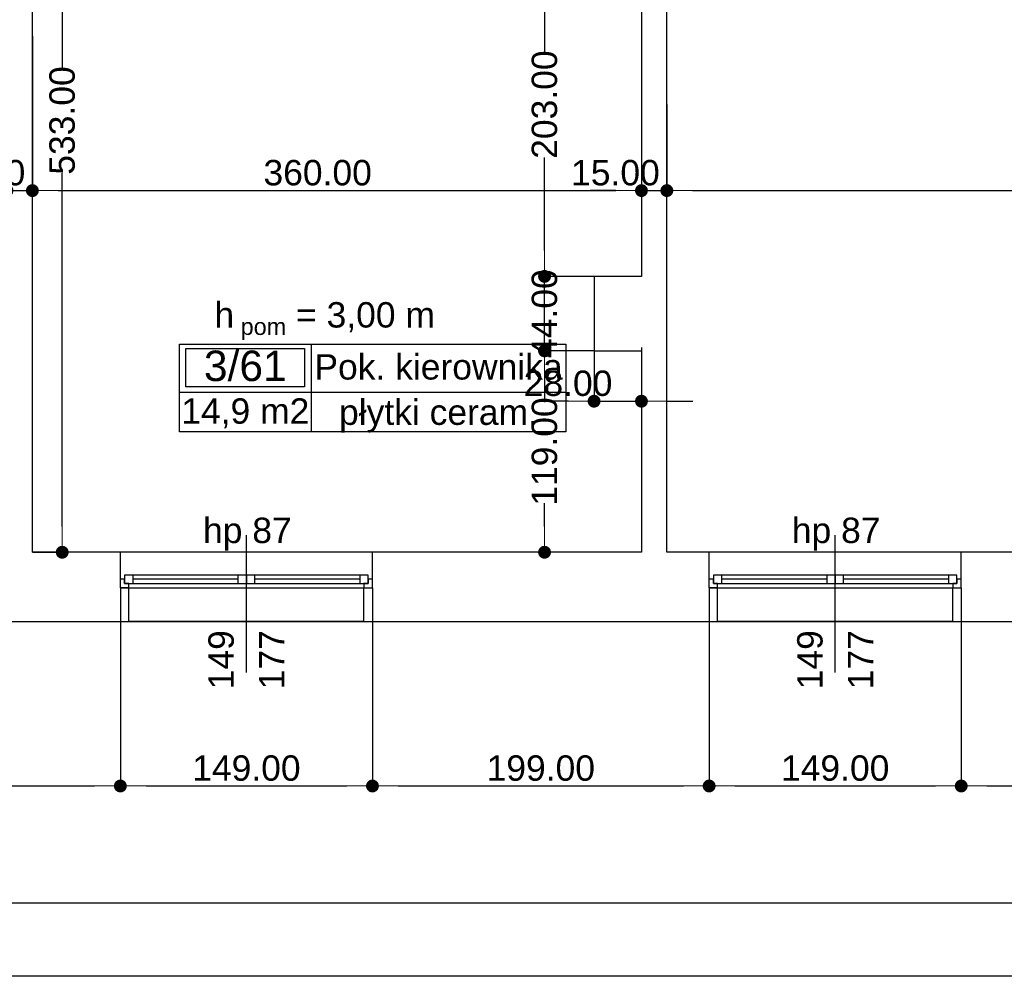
# Model space of a CAD drawing. Header units: millimetres. Extents: x -175445 to -20415, y -559200 to 231527.
# Tile 160 of 256: x -120626 to -114806, y -116408 to -110720. Entities that reach past the tile are written whole.
import ezdxf
from ezdxf.enums import TextEntityAlignment as Align

# ---------------------------------------------------------------- set-up
doc = ezdxf.new("R2010")
doc.units = ezdxf.units.MM
doc.header["$MEASUREMENT"] = 0
for name, color, linetype in [('Obiekt', 7, 'Continuous'), ('Okno', 7, 'Continuous'), ('Strefa', 7, 'Continuous'), ('Strop', 7, 'Continuous'), ('Słup', 7, 'Continuous'), ('Tekst', 7, 'Continuous'), ('Wymiary', 63, 'Continuous'), ('Ściana', 7, 'Continuous')]:
    doc.layers.add(name, color=color, linetype=linetype)
doc.styles.add('Arial', font='txt')
doc.styles.add('Times new roman', font='txt')
doc.dimstyles.new('GENERATED_STYLE__1', dxfattribs={"dimtxt": 150, "dimasz": 152, "dimexe": 0.18, "dimexo": 0, "dimgap": 0.09, "dimtad": 1, "dimtih": 1, "dimtoh": 1, "dimlfac": 0.1, "dimzin": 0, "dimdsep": 46, "dimtxsty": 'Arial', "dimblk": 'ARROWHEAD_11', "dimblk1": 'ARROWHEAD_11', "dimblk2": 'ARROWHEAD_11', "dimcen": 0.09, "dimclrd": 114, "dimclre": 114, "dimclrt": 114, "dimazin": 0, "dimtfac": 1, "dimtdec": 4, "dimtmove": 0, "dimatfit": 3, "dimfxl": 1, "dimtolj": 1, "dimtzin": 0, "dimarcsym": 0})
doc.dimstyles.new('GENERATED_STYLE__3', dxfattribs={"dimtxt": 150, "dimasz": 152, "dimexe": 0.18, "dimexo": 0, "dimgap": 0.09, "dimtad": 1, "dimlfac": 0.1, "dimzin": 0, "dimdsep": 46, "dimtxsty": 'Arial', "dimblk": 'ARROWHEAD_11', "dimblk1": 'ARROWHEAD_11', "dimblk2": 'ARROWHEAD_11', "dimcen": 0.09, "dimclrd": 114, "dimclre": 114, "dimclrt": 114, "dimazin": 0, "dimtfac": 1, "dimtdec": 4, "dimtmove": 2, "dimatfit": 3, "dimfxl": 1, "dimtolj": 1, "dimtzin": 0, "dimarcsym": 0})

# ---------------------------------------------------------------- blocks, each defined once
blk = doc.blocks.new('Pok. kierownika_3_61_63', base_point=(-113210, 15995.9))
at = {"layer": 'Strefa'}
for p, q in [((-113989, 16278.7), (-111705.2, 16278.7)), ((-113989, 15760.2), (-113989, 16278.7)), ((-113950.1, 16252.8), (-113248.9, 16252.8)), ((-113950.1, 16026.5), (-113950.1, 16252.8)), ((-113248.9, 16252.8), (-113248.9, 16026.5)), ((-113210, 16278.7), (-113210, 15760.2)), ((-111705.2, 16278.7), (-111705.2, 15760.2)), ((-113248.9, 16026.5), (-113950.1, 16026.5)), ((-113989, 15995.9), (-111705.2, 15995.9)), ((-111705.2, 15760.2), (-113989, 15760.2))]:
    blk.add_line(p, q, dxfattribs=at)
at = {"layer": 'Strefa', "style": 'Arial'}
for tag, height, p in [('ROOM_NUMBER', 180, (-113599.5, 16150.8)), ('ROOM_NAME', 150, (-112457.6, 16144.7)), ('ROOM_CALC_AREA', 150, (-113599.5, 15883.8)), ('floor_f', 150, (-112457.6, 15876.8))]:
    blk.add_attdef(tag, text='', height=height, dxfattribs=at).set_placement(p, align=Align.MIDDLE_CENTER)
blk = doc.blocks.new('ARROWHEAD_11')
at = {"color": 0, "linetype": 'Continuous', "lineweight": 0}
blk.add_line((0, 0), (-1, 0), dxfattribs=at)
at = {"color": 0, "linetype": 'Continuous', "lineweight": 0, "const_width": 0.25, "flags": 128}
blk.add_lwpolyline([(-0.125, 0, 1), (0.125, 0, 1)], format="xyb", close=True, dxfattribs=at)
blk = doc.blocks.new('*D3240')
at = {"layer": 'Defpoints', "color": 0}
for p in [(-117523.5, -112676.6), (-117230.7, -112676.6), (-116950.7, -113866.6)]:
    blk.add_point(p, dxfattribs=at)
at = {"layer": 'Wymiary', "color": 114, "lineweight": -2}
for p, q in [((-117230.7, -112676.6), (-117523.6, -112676.6)), ((-117523.5, -112828.6), (-117523.5, -112967.5)), ((-117523.5, -113714.6), (-117523.5, -113575.7)), ((-116950.7, -113866.6), (-117523.6, -113866.6))]:
    blk.add_line(p, q, dxfattribs=at)
at = {"layer": 'Wymiary', "color": 114, "lineweight": -2, "xscale": 152, "yscale": 152, "zscale": 152}
for p, rotation in [((-117523.5, -112676.6), 90), ((-117523.5, -113866.6), 270)]:
    blk.add_blockref('ARROWHEAD_11', p, dxfattribs=dict(at, rotation=rotation))
at = {"layer": 'Wymiary', "color": 114, "lineweight": 13, "insert": (-117523.5, -113271.6), "char_height": 150, "attachment_point": 5, "rotation": 90, "style": 'Arial'}
blk.add_mtext('\\A1;119.00', dxfattribs=at)
blk = doc.blocks.new('*D3241')
at = {"layer": 'Defpoints', "color": 0}
for p in [(-117523.5, -112236.6), (-117230.7, -112236.6), (-117230.7, -112676.6)]:
    blk.add_point(p, dxfattribs=at)
at = {"layer": 'Wymiary', "color": 114, "lineweight": -2}
for p, q in [((-117523.5, -112084.6), (-117523.5, -111932.6)), ((-117230.7, -112236.6), (-117523.6, -112236.6)), ((-117523.5, -112676.6), (-117523.5, -112236.6)), ((-117230.7, -112676.6), (-117523.6, -112676.6)), ((-117523.5, -112828.6), (-117523.5, -112980.6))]:
    blk.add_line(p, q, dxfattribs=at)
at = {"layer": 'Wymiary', "color": 114, "lineweight": -2, "xscale": 152, "yscale": 152, "zscale": 152}
for p, rotation in [((-117523.5, -112236.6), 270), ((-117523.5, -112676.6), 90)]:
    blk.add_blockref('ARROWHEAD_11', p, dxfattribs=dict(at, rotation=rotation))
at = {"layer": 'Wymiary', "color": 114, "lineweight": 13, "insert": (-117523.5, -112456.6), "char_height": 150, "attachment_point": 5, "rotation": 90, "style": 'Arial'}
blk.add_mtext('\\A1;44.00', dxfattribs=at)
blk = doc.blocks.new('*D3242')
at = {"layer": 'Defpoints', "color": 0}
for p in [(-117523.5, -110206.6), (-116950.7, -110206.6), (-117230.7, -112236.6)]:
    blk.add_point(p, dxfattribs=at)
at = {"layer": 'Wymiary', "color": 114, "lineweight": -2}
for p, q in [((-116950.7, -110206.6), (-117523.6, -110206.6)), ((-117523.5, -110358.6), (-117523.5, -110909.1)), ((-117523.5, -112084.6), (-117523.5, -111534.1)), ((-117230.7, -112236.6), (-117523.6, -112236.6))]:
    blk.add_line(p, q, dxfattribs=at)
at = {"layer": 'Wymiary', "color": 114, "lineweight": -2, "xscale": 152, "yscale": 152, "zscale": 152}
for p, rotation in [((-117523.5, -110206.6), 90), ((-117523.5, -112236.6), 270)]:
    blk.add_blockref('ARROWHEAD_11', p, dxfattribs=dict(at, rotation=rotation))
at = {"layer": 'Wymiary', "color": 114, "lineweight": 13, "insert": (-117523.5, -111221.6), "char_height": 150, "attachment_point": 5, "rotation": 90, "style": 'Arial'}
blk.add_mtext('\\A1;203.00', dxfattribs=at)
blk = doc.blocks.new('*D3243')
at = {"layer": 'Defpoints', "color": 0}
for p in [(-120550.7, -108536.6), (-120374.4, -108536.6), (-120550.7, -113866.6)]:
    blk.add_point(p, dxfattribs=at)
at = {"layer": 'Wymiary', "color": 114, "lineweight": -2}
for p, q in [((-120550.7, -108536.6), (-120374.2, -108536.6)), ((-120374.4, -108688.6), (-120374.4, -111004.2)), ((-120374.4, -113714.6), (-120374.4, -111626.6)), ((-120550.7, -113866.6), (-120374.2, -113866.6))]:
    blk.add_line(p, q, dxfattribs=at)
at = {"layer": 'Wymiary', "color": 114, "lineweight": -2, "xscale": 152, "yscale": 152, "zscale": 152}
for p, rotation in [((-120374.4, -108536.6), 90), ((-120374.4, -113866.6), 270)]:
    blk.add_blockref('ARROWHEAD_11', p, dxfattribs=dict(at, rotation=rotation))
at = {"layer": 'Wymiary', "color": 114, "lineweight": 13, "insert": (-120374.4, -111315.4), "char_height": 150, "attachment_point": 5, "rotation": 90, "style": 'Arial'}
blk.add_mtext('\\A1;533.00', dxfattribs=at)
blk = doc.blocks.new('*D3250')
at = {"layer": 'Defpoints', "color": 0}
for p in [(-116950.7, -112656.6), (-117230.7, -112676.6), (-116950.7, -112974.1)]:
    blk.add_point(p, dxfattribs=at)
at = {"layer": 'Wymiary', "color": 114, "lineweight": -2}
for p, q in [((-116950.7, -112656.6), (-116950.7, -112974.2)), ((-117230.7, -112676.6), (-117230.7, -112974.2)), ((-117382.7, -112974.1), (-117534.7, -112974.1)), ((-117230.7, -112974.1), (-116950.7, -112974.1)), ((-116798.7, -112974.1), (-116646.7, -112974.1))]:
    blk.add_line(p, q, dxfattribs=at)
at = {"layer": 'Wymiary', "color": 114, "lineweight": -2, "xscale": 152, "yscale": 152, "zscale": 152}
blk.add_blockref('ARROWHEAD_11', (-117230.7, -112974.1), dxfattribs=at)
at = {"layer": 'Wymiary', "color": 114, "lineweight": -2, "xscale": 152, "yscale": 152, "zscale": 152, "rotation": 180}
blk.add_blockref('ARROWHEAD_11', (-116950.7, -112974.1), dxfattribs=at)
at = {"layer": 'Wymiary', "color": 114, "lineweight": 13, "insert": (-117384.6, -112869.1), "char_height": 150, "attachment_point": 5, "style": 'Arial'}
blk.add_mtext('\\A1;28.00', dxfattribs=at)
blk = doc.blocks.new('*D3836')
at = {"layer": 'Defpoints', "color": 0}
for p in [(-120700.7, -110816.6), (-120550.7, -110816.6), (-120550.7, -111729.7)]:
    blk.add_point(p, dxfattribs=at)
at = {"layer": 'Wymiary', "color": 114, "lineweight": -2}
for p, q in [((-120700.7, -110816.6), (-120700.7, -111729.9)), ((-120550.7, -110816.6), (-120550.7, -111729.9)), ((-120852.7, -111729.7), (-121004.7, -111729.7)), ((-120700.7, -111729.7), (-120550.7, -111729.7)), ((-120398.7, -111729.7), (-120246.7, -111729.7))]:
    blk.add_line(p, q, dxfattribs=at)
at = {"layer": 'Wymiary', "color": 114, "lineweight": -2, "xscale": 152, "yscale": 152, "zscale": 152}
blk.add_blockref('ARROWHEAD_11', (-120700.7, -111729.7), dxfattribs=at)
at = {"layer": 'Wymiary', "color": 114, "lineweight": -2, "xscale": 152, "yscale": 152, "zscale": 152, "rotation": 180}
blk.add_blockref('ARROWHEAD_11', (-120550.7, -111729.7), dxfattribs=at)
at = {"layer": 'Wymiary', "color": 114, "lineweight": 13, "insert": (-120854.6, -111624.7), "char_height": 150, "attachment_point": 5, "style": 'Arial'}
blk.add_mtext('\\A1;15.00', dxfattribs=at)
blk = doc.blocks.new('*D3837')
at = {"layer": 'Defpoints', "color": 0}
for p in [(-120550.7, -110816.6), (-116950.7, -111221.6), (-116950.7, -111729.7)]:
    blk.add_point(p, dxfattribs=at)
at = {"layer": 'Wymiary', "color": 114, "lineweight": -2}
for p, q in [((-120550.7, -110816.6), (-120550.7, -111729.9)), ((-116950.7, -111221.6), (-116950.7, -111729.9)), ((-120398.7, -111729.7), (-117102.7, -111729.7))]:
    blk.add_line(p, q, dxfattribs=at)
at = {"layer": 'Wymiary', "color": 114, "lineweight": -2, "xscale": 152, "yscale": 152, "zscale": 152, "rotation": 180}
blk.add_blockref('ARROWHEAD_11', (-120550.7, -111729.7), dxfattribs=at)
at = {"layer": 'Wymiary', "color": 114, "lineweight": -2, "xscale": 152, "yscale": 152, "zscale": 152}
blk.add_blockref('ARROWHEAD_11', (-116950.7, -111729.7), dxfattribs=at)
at = {"layer": 'Wymiary', "color": 114, "lineweight": 13, "insert": (-118864.6, -111624.7), "char_height": 150, "attachment_point": 5, "style": 'Arial'}
blk.add_mtext('\\A1;360.00', dxfattribs=at)
blk = doc.blocks.new('*D3838')
at = {"layer": 'Defpoints', "color": 0}
for p in [(-116950.7, -111221.6), (-116800.7, -111221.6), (-116800.7, -111729.7)]:
    blk.add_point(p, dxfattribs=at)
at = {"layer": 'Wymiary', "color": 114, "lineweight": -2}
for p, q in [((-116950.7, -111221.6), (-116950.7, -111729.9)), ((-116800.7, -111221.6), (-116800.7, -111729.9)), ((-117102.7, -111729.7), (-117254.7, -111729.7)), ((-116950.7, -111729.7), (-116800.7, -111729.7)), ((-116648.7, -111729.7), (-116496.7, -111729.7))]:
    blk.add_line(p, q, dxfattribs=at)
at = {"layer": 'Wymiary', "color": 114, "lineweight": -2, "xscale": 152, "yscale": 152, "zscale": 152}
blk.add_blockref('ARROWHEAD_11', (-116950.7, -111729.7), dxfattribs=at)
at = {"layer": 'Wymiary', "color": 114, "lineweight": -2, "xscale": 152, "yscale": 152, "zscale": 152, "rotation": 180}
blk.add_blockref('ARROWHEAD_11', (-116800.7, -111729.7), dxfattribs=at)
at = {"layer": 'Wymiary', "color": 114, "lineweight": 13, "insert": (-117104.6, -111624.7), "char_height": 150, "attachment_point": 5, "style": 'Arial'}
blk.add_mtext('\\A1;15.00', dxfattribs=at)
blk = doc.blocks.new('*D3839')
at = {"layer": 'Defpoints', "color": 0}
for p in [(-109770.7, -110816.6), (-116800.7, -111221.6), (-109770.7, -111729.7)]:
    blk.add_point(p, dxfattribs=at)
at = {"layer": 'Wymiary', "color": 114, "lineweight": -2}
for p, q in [((-109770.7, -110816.6), (-109770.7, -111729.9)), ((-116800.7, -111221.6), (-116800.7, -111729.9)), ((-116648.7, -111729.7), (-109922.7, -111729.7))]:
    blk.add_line(p, q, dxfattribs=at)
at = {"layer": 'Wymiary', "color": 114, "lineweight": -2, "xscale": 152, "yscale": 152, "zscale": 152, "rotation": 180}
blk.add_blockref('ARROWHEAD_11', (-116800.7, -111729.7), dxfattribs=at)
at = {"layer": 'Wymiary', "color": 114, "lineweight": -2, "xscale": 152, "yscale": 152, "zscale": 152}
blk.add_blockref('ARROWHEAD_11', (-109770.7, -111729.7), dxfattribs=at)
at = {"layer": 'Wymiary', "color": 114, "lineweight": 13, "insert": (-113399.6, -111624.7), "char_height": 150, "attachment_point": 5, "style": 'Arial'}
blk.add_mtext('\\A1;703.00', dxfattribs=at)
blk = doc.blocks.new('*D3882')
at = {"layer": 'Defpoints', "color": 0}
for p in [(-122050.7, -114076.6), (-120030.7, -114076.6), (-120030.7, -115247.8)]:
    blk.add_point(p, dxfattribs=at)
at = {"layer": 'Wymiary', "color": 114, "lineweight": -2}
for p, q in [((-122050.7, -114076.6), (-122050.7, -115248)), ((-120030.7, -114076.6), (-120030.7, -115248)), ((-121898.7, -115247.8), (-120182.7, -115247.8))]:
    blk.add_line(p, q, dxfattribs=at)
at = {"layer": 'Wymiary', "color": 114, "lineweight": -2, "xscale": 152, "yscale": 152, "zscale": 152, "rotation": 180}
blk.add_blockref('ARROWHEAD_11', (-122050.7, -115247.8), dxfattribs=at)
at = {"layer": 'Wymiary', "color": 114, "lineweight": -2, "xscale": 152, "yscale": 152, "zscale": 152}
blk.add_blockref('ARROWHEAD_11', (-120030.7, -115247.8), dxfattribs=at)
at = {"layer": 'Wymiary', "color": 114, "lineweight": 13, "insert": (-121040.7, -115142.8), "char_height": 150, "attachment_point": 5, "style": 'Arial'}
blk.add_mtext('\\A1;202.00', dxfattribs=at)
blk = doc.blocks.new('*D3883')
at = {"layer": 'Defpoints', "color": 0}
for p in [(-120030.7, -114076.6), (-118540.7, -114076.6), (-118540.7, -115247.8)]:
    blk.add_point(p, dxfattribs=at)
at = {"layer": 'Wymiary', "color": 114, "lineweight": -2}
for p, q in [((-120030.7, -114076.6), (-120030.7, -115248)), ((-118540.7, -114076.6), (-118540.7, -115248)), ((-119878.7, -115247.8), (-118692.7, -115247.8))]:
    blk.add_line(p, q, dxfattribs=at)
at = {"layer": 'Wymiary', "color": 114, "lineweight": -2, "xscale": 152, "yscale": 152, "zscale": 152, "rotation": 180}
blk.add_blockref('ARROWHEAD_11', (-120030.7, -115247.8), dxfattribs=at)
at = {"layer": 'Wymiary', "color": 114, "lineweight": -2, "xscale": 152, "yscale": 152, "zscale": 152}
blk.add_blockref('ARROWHEAD_11', (-118540.7, -115247.8), dxfattribs=at)
at = {"layer": 'Wymiary', "color": 114, "lineweight": 13, "insert": (-119285.7, -115142.8), "char_height": 150, "attachment_point": 5, "style": 'Arial'}
blk.add_mtext('\\A1;149.00', dxfattribs=at)
blk = doc.blocks.new('*D3884')
at = {"layer": 'Defpoints', "color": 0}
for p in [(-118540.7, -114076.6), (-116550.7, -114076.6), (-116550.7, -115247.8)]:
    blk.add_point(p, dxfattribs=at)
at = {"layer": 'Wymiary', "color": 114, "lineweight": -2}
for p, q in [((-118540.7, -114076.6), (-118540.7, -115248)), ((-116550.7, -114076.6), (-116550.7, -115248)), ((-118388.7, -115247.8), (-116702.7, -115247.8))]:
    blk.add_line(p, q, dxfattribs=at)
at = {"layer": 'Wymiary', "color": 114, "lineweight": -2, "xscale": 152, "yscale": 152, "zscale": 152, "rotation": 180}
blk.add_blockref('ARROWHEAD_11', (-118540.7, -115247.8), dxfattribs=at)
at = {"layer": 'Wymiary', "color": 114, "lineweight": -2, "xscale": 152, "yscale": 152, "zscale": 152}
blk.add_blockref('ARROWHEAD_11', (-116550.7, -115247.8), dxfattribs=at)
at = {"layer": 'Wymiary', "color": 114, "lineweight": 13, "insert": (-117545.7, -115142.8), "char_height": 150, "attachment_point": 5, "style": 'Arial'}
blk.add_mtext('\\A1;199.00', dxfattribs=at)
blk = doc.blocks.new('*D3885')
at = {"layer": 'Defpoints', "color": 0}
for p in [(-116550.7, -114076.6), (-115060.7, -114076.6), (-115060.7, -115247.8)]:
    blk.add_point(p, dxfattribs=at)
at = {"layer": 'Wymiary', "color": 114, "lineweight": -2}
for p, q in [((-116550.7, -114076.6), (-116550.7, -115248)), ((-115060.7, -114076.6), (-115060.7, -115248)), ((-116398.7, -115247.8), (-115212.7, -115247.8))]:
    blk.add_line(p, q, dxfattribs=at)
at = {"layer": 'Wymiary', "color": 114, "lineweight": -2, "xscale": 152, "yscale": 152, "zscale": 152, "rotation": 180}
blk.add_blockref('ARROWHEAD_11', (-116550.7, -115247.8), dxfattribs=at)
at = {"layer": 'Wymiary', "color": 114, "lineweight": -2, "xscale": 152, "yscale": 152, "zscale": 152}
blk.add_blockref('ARROWHEAD_11', (-115060.7, -115247.8), dxfattribs=at)
at = {"layer": 'Wymiary', "color": 114, "lineweight": 13, "insert": (-115805.7, -115142.8), "char_height": 150, "attachment_point": 5, "style": 'Arial'}
blk.add_mtext('\\A1;149.00', dxfattribs=at)
blk = doc.blocks.new('*D3886')
at = {"layer": 'Defpoints', "color": 0}
for p in [(-115060.7, -114076.6), (-113010.7, -114276.6), (-113010.7, -115247.8)]:
    blk.add_point(p, dxfattribs=at)
at = {"layer": 'Wymiary', "color": 114, "lineweight": -2}
for p, q in [((-115060.7, -114076.6), (-115060.7, -115248)), ((-113010.7, -114276.6), (-113010.7, -115248)), ((-114908.7, -115247.8), (-113162.7, -115247.8))]:
    blk.add_line(p, q, dxfattribs=at)
at = {"layer": 'Wymiary', "color": 114, "lineweight": -2, "xscale": 152, "yscale": 152, "zscale": 152, "rotation": 180}
blk.add_blockref('ARROWHEAD_11', (-115060.7, -115247.8), dxfattribs=at)
at = {"layer": 'Wymiary', "color": 114, "lineweight": -2, "xscale": 152, "yscale": 152, "zscale": 152}
blk.add_blockref('ARROWHEAD_11', (-113010.7, -115247.8), dxfattribs=at)
at = {"layer": 'Wymiary', "color": 114, "lineweight": 13, "insert": (-114035.7, -115142.8), "char_height": 150, "attachment_point": 5, "style": 'Arial'}
blk.add_mtext('\\A1;205.00', dxfattribs=at)
blk = doc.blocks.new('*D3905')
at = {"layer": 'Defpoints', "color": 0}
for p in [(-147240.7, -114276.4), (-102220.7, -114276.6), (-102220.7, -115937.6)]:
    blk.add_point(p, dxfattribs=at)
at = {"layer": 'Wymiary', "color": 114, "lineweight": -2}
for p, q in [((-147240.7, -114276.4), (-147240.7, -115937.8)), ((-102220.7, -114276.6), (-102220.7, -115937.8)), ((-147088.7, -115937.6), (-102372.7, -115937.6))]:
    blk.add_line(p, q, dxfattribs=at)
at = {"layer": 'Wymiary', "color": 114, "lineweight": -2, "xscale": 152, "yscale": 152, "zscale": 152, "rotation": 180}
blk.add_blockref('ARROWHEAD_11', (-147240.7, -115937.6), dxfattribs=at)
at = {"layer": 'Wymiary', "color": 114, "lineweight": -2, "xscale": 152, "yscale": 152, "zscale": 152}
blk.add_blockref('ARROWHEAD_11', (-102220.7, -115937.6), dxfattribs=at)
at = {"layer": 'Wymiary', "color": 114, "lineweight": 13, "insert": (-124730.7, -115832.6), "char_height": 150, "attachment_point": 5, "style": 'Arial'}
blk.add_mtext('\\A1;4502.00', dxfattribs=at)
blk = doc.blocks.new('*D3912')
at = {"layer": 'Defpoints', "color": 0}
for p in [(-73250.7, -108356.6), (-147240.7, -114276.4), (-73250.7, -116369.7)]:
    blk.add_point(p, dxfattribs=at)
at = {"layer": 'Wymiary', "color": 114, "lineweight": -2}
for p, q in [((-73250.7, -108356.6), (-73250.7, -116369.9)), ((-147240.7, -114276.4), (-147240.7, -116369.9)), ((-147088.7, -116369.7), (-73402.7, -116369.7))]:
    blk.add_line(p, q, dxfattribs=at)
at = {"layer": 'Wymiary', "color": 114, "lineweight": -2, "xscale": 152, "yscale": 152, "zscale": 152, "rotation": 180}
blk.add_blockref('ARROWHEAD_11', (-147240.7, -116369.7), dxfattribs=at)
at = {"layer": 'Wymiary', "color": 114, "lineweight": -2, "xscale": 152, "yscale": 152, "zscale": 152}
blk.add_blockref('ARROWHEAD_11', (-73250.7, -116369.7), dxfattribs=at)
at = {"layer": 'Wymiary', "color": 114, "lineweight": 13, "insert": (-110245.7, -116264.7), "char_height": 150, "attachment_point": 5, "style": 'Arial'}
blk.add_mtext('\\A1;7399.00', dxfattribs=at)

msp = doc.modelspace()

# ---------------------------------------------------------------- linework, layer by layer
at = {"layer": 'Obiekt'}
for p, q in [((-119285.722, -114576.604), (-119285.722, -113766.604)), ((-115805.722, -114576.604), (-115805.722, -113766.604))]:
    msp.add_line(p, q, dxfattribs=at)
at = {"layer": 'Okno'}
for p, q in [((-118540.722, -113866.604), (-120030.722, -113866.604)), ((-115060.722, -113866.604), (-116550.722, -113866.604)), ((-119955.722, -114001.604), (-120005.722, -114001.604)), ((-120005.722, -114001.604), (-120005.722, -114051.604)), ((-119335.722, -114001.604), (-119955.722, -114001.604)), ((-119955.722, -114051.604), (-119955.722, -114001.604)), ((-119335.722, -114001.604), (-119955.722, -114001.604)), ((-119285.722, -114001.604), (-119335.722, -114001.604)), ((-119335.722, -114001.604), (-119335.722, -114051.604)), ((-119235.722, -114001.604), (-119285.722, -114001.604)), ((-119285.722, -114001.604), (-119285.722, -114051.604)), ((-119285.722, -114051.604), (-119285.722, -114001.604)), ((-118615.722, -114001.604), (-119235.722, -114001.604)), ((-119235.722, -114051.604), (-119235.722, -114001.604)), ((-118615.722, -114001.604), (-119235.722, -114001.604)), ((-118565.722, -114001.604), (-118615.722, -114001.604)), ((-118615.722, -114001.604), (-118615.722, -114051.604)), ((-118565.722, -114051.604), (-118565.722, -114001.604)), ((-116475.722, -114001.604), (-116525.722, -114001.604)), ((-116525.722, -114001.604), (-116525.722, -114051.604)), ((-115855.722, -114001.604), (-116475.722, -114001.604)), ((-116475.722, -114051.604), (-116475.722, -114001.604)), ((-115855.722, -114001.604), (-116475.722, -114001.604)), ((-115805.722, -114001.604), (-115855.722, -114001.604)), ((-115855.722, -114001.604), (-115855.722, -114051.604)), ((-115755.722, -114001.604), (-115805.722, -114001.604)), ((-115805.722, -114001.604), (-115805.722, -114051.604)), ((-115805.722, -114051.604), (-115805.722, -114001.604)), ((-115135.722, -114001.604), (-115755.722, -114001.604)), ((-115755.722, -114051.604), (-115755.722, -114001.604)), ((-115135.722, -114001.604), (-115755.722, -114001.604)), ((-115085.722, -114001.604), (-115135.722, -114001.604)), ((-115135.722, -114001.604), (-115135.722, -114051.604)), ((-115085.722, -114051.604), (-115085.722, -114001.604)), ((-120005.722, -114026.604), (-120030.722, -114026.604)), ((-120030.722, -114076.604), (-120030.722, -114026.604)), ((-120005.722, -114051.604), (-120005.722, -114026.604)), ((-119980.722, -114051.604), (-120005.722, -114051.604)), ((-120005.722, -114051.604), (-119955.722, -114051.604)), ((-119980.722, -114076.604), (-119980.722, -114051.604)), ((-119335.722, -114026.604), (-119955.722, -114026.604)), ((-119955.722, -114051.604), (-119335.722, -114051.604)), ((-119335.722, -114051.604), (-119285.722, -114051.604)), ((-119285.722, -114051.604), (-119235.722, -114051.604)), ((-118615.722, -114026.604), (-119235.722, -114026.604)), ((-119235.722, -114051.604), (-118615.722, -114051.604)), ((-118615.722, -114051.604), (-118565.722, -114051.604)), ((-118565.722, -114051.604), (-118590.722, -114051.604)), ((-118590.722, -114051.604), (-118590.722, -114076.604)), ((-118540.722, -114026.604), (-118565.722, -114026.604)), ((-118565.722, -114026.604), (-118565.722, -114051.604)), ((-118540.722, -114076.604), (-118540.722, -114026.604)), ((-116525.722, -114026.604), (-116550.722, -114026.604)), ((-116550.722, -114076.604), (-116550.722, -114026.604)), ((-116525.722, -114051.604), (-116525.722, -114026.604)), ((-116500.722, -114051.604), (-116525.722, -114051.604)), ((-116525.722, -114051.604), (-116475.722, -114051.604)), ((-116500.722, -114076.604), (-116500.722, -114051.604)), ((-115855.722, -114026.604), (-116475.722, -114026.604)), ((-116475.722, -114051.604), (-115855.722, -114051.604)), ((-115855.722, -114051.604), (-115805.722, -114051.604)), ((-115805.722, -114051.604), (-115755.722, -114051.604)), ((-115135.722, -114026.604), (-115755.722, -114026.604)), ((-115755.722, -114051.604), (-115135.722, -114051.604)), ((-115135.722, -114051.604), (-115085.722, -114051.604)), ((-115085.722, -114051.604), (-115110.722, -114051.604)), ((-115110.722, -114051.604), (-115110.722, -114076.604)), ((-115060.722, -114026.604), (-115085.722, -114026.604)), ((-115085.722, -114026.604), (-115085.722, -114051.604)), ((-115060.722, -114076.604), (-115060.722, -114026.604)), ((-120030.722, -114076.604), (-119980.722, -114076.604)), ((-119980.722, -114076.604), (-120030.722, -114076.604)), ((-119980.722, -114076.604), (-119285.722, -114076.604)), ((-119285.722, -114076.604), (-118590.722, -114076.604)), ((-118590.722, -114076.604), (-118540.722, -114076.604)), ((-118590.722, -114076.604), (-118540.722, -114076.604)), ((-116550.722, -114076.604), (-116500.722, -114076.604)), ((-116500.722, -114076.604), (-116550.722, -114076.604)), ((-116500.722, -114076.604), (-115805.722, -114076.604)), ((-115805.722, -114076.604), (-115110.722, -114076.604)), ((-115110.722, -114076.604), (-115060.722, -114076.604)), ((-115110.722, -114076.604), (-115060.722, -114076.604)), ((-118590.722, -114276.604), (-119980.722, -114276.604)), ((-115110.722, -114276.604), (-116500.722, -114276.604))]:
    msp.add_line(p, q, dxfattribs=at)
at = {"layer": 'Strop', "flags": 128}
msp.add_lwpolyline([(-145950.766, -114276.565), (-102220.766, -114276.565), (-102220.766, -112869.769), (-102220.766, -112866.565), (-86970.765, -112866.565), (-80500.722, -112866.565), (-80500.722, -108356.645), (-73250.715, -108356.645), (-73250.715, -107080.605), (-73250.715, -105060.605), (-73250.715, -104443.284, 0.03196361), (-87766.262, -96042.647, 0.00052298), (-87996.035, -95934.358, 0.00198881), (-88871.874, -95526.952, 0.03139835), (-102840.651, -90213.64, 0.034913), (-120656.111, -86030.364), (-120656.106, -86030.333), (-120656.209, -86030.316, 0.0261473), (-131693.029, -84820.632), (-135966.978, -84618.624, 0.0060186)], format="xyb", dxfattribs=at)
at = {"layer": 'Słup'}
for p, q in [((-116950.722, -112236.604), (-117230.722, -112236.604)), ((-117230.722, -112236.604), (-117230.722, -112676.604)), ((-116800.722, -112656.604), (-116800.722, -112236.604)), ((-116800.722, -112676.604), (-116800.722, -112656.604)), ((-117230.722, -112676.604), (-116950.722, -112676.604))]:
    msp.add_line(p, q, dxfattribs=at)
at = {"layer": 'Ściana'}
for p, q in [((-120030.722, -114026.604), (-120030.722, -113866.604)), ((-118540.722, -114026.604), (-118540.722, -113866.604)), ((-116550.722, -114026.604), (-116550.722, -113866.604)), ((-115060.722, -114026.604), (-115060.722, -113866.604)), ((-120030.722, -114076.604), (-120030.722, -114026.604)), ((-118540.722, -114076.604), (-118540.722, -114026.604)), ((-116550.722, -114076.604), (-116550.722, -114026.604)), ((-115060.722, -114076.604), (-115060.722, -114026.604)), ((-119980.722, -114076.604), (-120030.722, -114076.604)), ((-119980.722, -114276.604), (-119980.722, -114076.604)), ((-118590.722, -114276.604), (-118590.722, -114076.604)), ((-118590.722, -114076.604), (-118540.722, -114076.604)), ((-116500.722, -114076.604), (-116550.722, -114076.604)), ((-116500.722, -114276.604), (-116500.722, -114076.604)), ((-115110.722, -114276.604), (-115110.722, -114076.604)), ((-115110.722, -114076.604), (-115060.722, -114076.604))]:
    msp.add_line(p, q, dxfattribs=at)
at = {"layer": 'Ściana', "flags": 128}
for points in [[(-120550.722, -113866.604), (-120550.722, -108536.604)], [(-116950.722, -110206.604), (-116950.722, -112236.604)], [(-116800.722, -112236.604), (-116800.722, -110206.604)], [(-116950.722, -112676.604), (-116950.722, -113866.604)], [(-116800.722, -113866.604), (-116800.722, -112676.604)], [(-120030.722, -113866.604), (-120550.722, -113866.604)], [(-116950.722, -113866.604), (-118540.722, -113866.604)], [(-116550.722, -113866.604), (-116800.722, -113866.604)], [(-113060.722, -113866.604), (-115060.722, -113866.604)], [(-122100.722, -114276.604), (-119980.722, -114276.604)], [(-118590.722, -114276.604), (-116500.722, -114276.604)], [(-115110.722, -114276.604), (-113010.722, -114276.604)]]:
    msp.add_lwpolyline(points, dxfattribs=at)

# ---------------------------------------------------------------- block references
at = {"layer": 'Strefa'}
ref = msp.add_blockref('Pok. kierownika_3_61_63', (-118902.734, -112920.01), dxfattribs=at)
ref.add_attrib('ROOM_NAME', 'Pok. kierownika', dxfattribs={"color": 7, "height": 150, "style": 'Arial'}).set_placement((-118150.331, -112771.193), align=Align.MIDDLE_CENTER)
ref.add_attrib('ROOM_NUMBER', '3/61', dxfattribs={"color": 7, "height": 180, "style": 'Arial'}).set_placement((-119292.255, -112765.062), align=Align.MIDDLE_CENTER)
ref.add_attrib('ROOM_CALC_AREA', '14,9 m2', dxfattribs={"color": 7, "height": 150, "style": 'Arial'}).set_placement((-119292.255, -113032.064), align=Align.MIDDLE_CENTER)
ref.add_attrib('floor_f', 'płytki ceram.', dxfattribs={"color": 7, "height": 150, "style": 'Arial'}).set_placement((-118150.331, -113039.11), align=Align.MIDDLE_CENTER)

# ---------------------------------------------------------------- texts
at = {"layer": 'Obiekt', "char_height": 150, "attachment_point": 7, "style": 'Arial'}
for insert in [(-119542.18, -113857.437), (-116062.18, -113857.437)]:
    msp.add_mtext('\\A1;{\\fArial|b0|i0|c238|p38;hp 87}', dxfattribs=dict(at, insert=insert))
at = {"layer": 'Obiekt', "char_height": 150, "attachment_point": 7, "rotation": 90, "style": 'Arial'}
for s, insert in [('\\A1;{\\fArial|b0|i0|c238|p38;149}', (-119358.255, -114676.604)), ('\\A1;{\\fArial|b0|i0|c238|p38;177}', (-119060.723, -114676.604)), ('\\A1;{\\fArial|b0|i0|c238|p38;149}', (-115878.255, -114676.604)), ('\\A1;{\\fArial|b0|i0|c238|p38;177}', (-115580.723, -114676.604))]:
    msp.add_mtext(s, dxfattribs=dict(at, insert=insert))
at = {"layer": 'Tekst', "insert": (-118823.022, -112345.02), "char_height": 150, "attachment_point": 2, "style": 'Times new roman'}
msp.add_mtext('\\A1;{\\fArial|b0|i0|c0|p38;h\\fArial|b0|i0|c0|p38;\\A1{\\H.66x;\\S ^  pom;}\\fArial|b0|i0|c0|p38; = 3,00 m}', dxfattribs=at)

# ---------------------------------------------------------------- dimensions: what is measured, and where the dimension line sits
at = {"layer": 'Wymiary', "color": 114, "lineweight": 13}
for base, p1, p2, picture, middle in [((-73250.715, -116369.739), (-147240.722, -114276.449), (-73250.715, -108356.645), '*D3912', (-110245.718, -116264.739)), ((-120550.722, -111729.713), (-120700.722, -110816.604), (-120550.722, -110816.604), '*D3836', (-120854.551, -111624.713)), ((-116950.722, -111729.713), (-120550.722, -110816.604), (-116950.722, -111221.604), '*D3837', (-118864.551, -111624.713)), ((-109770.722, -111729.713), (-116800.722, -111221.604), (-109770.722, -110816.604), '*D3839', (-113399.551, -111624.713)), ((-116800.722, -111729.713), (-116950.722, -111221.604), (-116800.722, -111221.604), '*D3838', (-117104.551, -111624.713)), ((-116950.722, -112974.059), (-117230.722, -112676.604), (-116950.722, -112656.604), '*D3250', (-117384.551, -112869.059)), ((-120030.722, -115247.817), (-122050.722, -114076.604), (-120030.722, -114076.604), '*D3882', (-121040.722, -115142.817)), ((-118540.722, -115247.817), (-120030.722, -114076.604), (-118540.722, -114076.604), '*D3883', (-119285.722, -115142.817)), ((-116550.722, -115247.817), (-118540.722, -114076.604), (-116550.722, -114076.604), '*D3884', (-117545.722, -115142.817)), ((-115060.722, -115247.817), (-116550.722, -114076.604), (-115060.722, -114076.604), '*D3885', (-115805.722, -115142.817)), ((-113010.722, -115247.817), (-115060.722, -114076.604), (-113010.722, -114276.604), '*D3886', (-114035.722, -115142.817)), ((-102220.722, -115937.59), (-147240.722, -114276.449), (-102220.722, -114276.604), '*D3905', (-124730.722, -115832.59))]:
    dim = msp.add_linear_dim(base=base, p1=p1, p2=p2, dimstyle='GENERATED_STYLE__3', dxfattribs=at)
    dim.commit()
    dim.dimension.update_dxf_attribs({"geometry": picture, "text_midpoint": middle, "dimtype": 160})
for base, p1, p2, picture, middle in [((-120374.404, -108536.604), (-120550.722, -113866.604), (-120550.722, -108536.604), '*D3243', (-120374.404, -111315.433)), ((-117523.468, -110206.604), (-117230.722, -112236.604), (-116950.722, -110206.604), '*D3242', (-117523.468, -111221.604)), ((-117523.468, -112236.604), (-117230.722, -112676.604), (-117230.722, -112236.604), '*D3241', (-117523.468, -112456.604)), ((-117523.468, -112676.604), (-116950.722, -113866.604), (-117230.722, -112676.604), '*D3240', (-117523.468, -113271.604))]:
    dim = msp.add_linear_dim(base=base, p1=p1, p2=p2, angle=90, dimstyle='GENERATED_STYLE__1', dxfattribs=at)
    dim.commit()
    dim.dimension.update_dxf_attribs({"geometry": picture, "text_midpoint": middle, "dimtype": 160, "text_rotation": 90})

doc.saveas('drawing.dxf')
